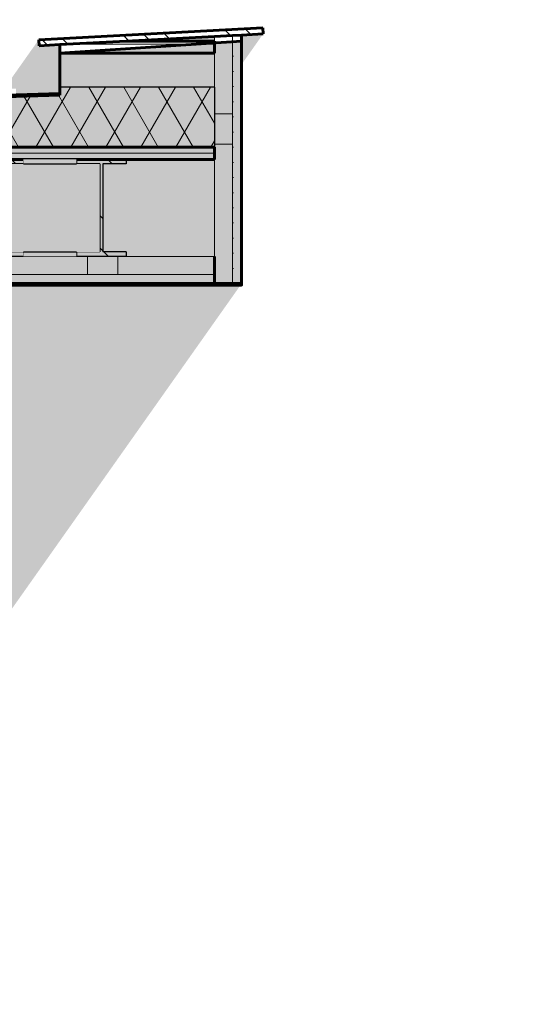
# Model space of a CAD drawing. Header units: millimetres. Extents: x -1815455 to -1797936, y -2993 to 6528.
# Tile 28 of 33: x -1803764 to -1802906, y 1461 to 3085. Entities that reach past the tile are written whole.
import ezdxf

# ---------------------------------------------------------------- set-up
doc = ezdxf.new("R2010")
doc.units = ezdxf.units.MM
doc.header["$MEASUREMENT"] = 0
doc.linetypes.add('Wipeout_Contour', pattern=[1000, 0, -1000])
for name, color, linetype in [('4 - OBKLADY VNITŘNÍ.3D', 7, 'Continuous'), ('4 - PODLAHY.3D', 7, 'Continuous'), ('4 - PRVKY EXTERIÉR.3D', 7, 'Continuous'), ('4 - PRVKY KLEMPÍŘSKÉ.3D', 7, 'Continuous'), ('4 - PRVKY ZÁMEČNICKÉ.3D', 7, 'Continuous'), ('4 - STŘEŠNÍ KRYTINA.3D', 7, 'Continuous'), ('5 - SRUB - STĚNY NOSNÉ.4D', 7, 'Continuous'), ('Konstrukce – Dělicí čáry vrstev', 7, 'Continuous'), ('Nové_4 - ZDIVO - STĚNY NENOSNÉ.3D', 7, 'Continuous'), ('Nové_Výplně - Povrchové', 7, 'Continuous'), ('Výplně - Povrchové', 7, 'Continuous'), ('Výplně – Řezové', 7, 'Continuous')]:
    doc.layers.add(name, color=color, linetype=linetype)
pattern_1 = [(0, (-1118812.397, 0), (0, 25), [0, -25])]
pattern_2 = [(0, (-1118812.397, 0), (0, 15), [])]
pattern_3 = [(135, (-1118812.4, 0), (79.549513, 79.549513), []), (135, (-1118838.91, -26.52), (79.549513, 79.549513), [])]

# ---------------------------------------------------------------- blocks, each defined once
blk = doc.blocks.new('Řez_8', base_point=(-1118812.4, 0))
at = {"color": 254, "linetype": 'Wipeout_Contour', "lineweight": 0, "ltscale": 9012930.204752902}
blk.add_wipeout([(-1803382.5, 5588.7), (-1801710.8, 2693.2), (-1801052.1, 1618.3), (-1803376.9, 5645.1), (-1803379.6, 5643.5)], dxfattribs=at).dxf.layer = 'Výplně - Povrchové'
at = {"color": 254, "linetype": 'Wipeout_Contour', "lineweight": 0, "ltscale": 7211414.189532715}
blk.add_wipeout([(-1803382.5, 5588.7), (-1803388.3, 5478.7), (-1802908.4, 4647.5), (-1801710.8, 2693.2)], dxfattribs=at).dxf.layer = 'Výplně - Povrchové'
blk = doc.blocks.new('Řez_10', base_point=(-1118812.4, 0))
at = {"color": 254, "linetype": 'Wipeout_Contour', "lineweight": 0, "ltscale": 9010709.933646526}
blk.add_wipeout([(-1803381.8, 5362.7), (-1803386.3, 5311), (-1801698.3, 2553.2), (-1801025, 1516.4), (-1801199.2, 1800.9)], dxfattribs=at).dxf.layer = 'Výplně - Povrchové'
at = {"color": 254, "linetype": 'Wipeout_Contour', "lineweight": 0, "ltscale": 7211465.100251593}
blk.add_wipeout([(-1803435.8, 5276.8), (-1802922.5, 4438.3), (-1801698.3, 2553.2), (-1803386.3, 5311)], dxfattribs=at).dxf.layer = 'Výplně - Povrchové'
blk = doc.blocks.new('Řez_12', base_point=(-1118812.4, 0))
at = {"color": 254, "linetype": 'Wipeout_Contour', "lineweight": 0, "ltscale": 9012968.52199789}
blk.add_wipeout([(-1803381.6, 5079.2), (-1803387.8, 5028.8), (-1801714.2, 2451.8), (-1801081, 1537.2), (-1803381.1, 5079.1)], dxfattribs=at).dxf.layer = 'Výplně - Povrchové'
at = {"color": 254, "linetype": 'Wipeout_Contour', "lineweight": 0, "ltscale": 7211386.182667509}
blk.add_wipeout([(-1803387.8, 5028.8), (-1803399.1, 4936.1), (-1802865.6, 4114.6), (-1801714.2, 2451.8)], dxfattribs=at).dxf.layer = 'Výplně - Povrchové'
blk = doc.blocks.new('Řez_14', base_point=(-1118812.4, 0))
at = {"color": 254, "linetype": 'Wipeout_Contour', "lineweight": 0, "ltscale": 7207904.569284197}
blk.add_wipeout([(-1800555, 500), (-1800525.9, 500), (-1803403.1, 4654.8), (-1803408.5, 4620.5)], dxfattribs=at).dxf.layer = 'Výplně - Povrchové'
at = {"color": 254, "linetype": 'Wipeout_Contour', "lineweight": 0, "ltscale": 9011063.733366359}
blk.add_wipeout([(-1803389.5, 4740.6), (-1800459.5, 509.6), (-1800432.4, 528.4), (-1803381.6, 4787.1), (-1803382.2, 4786.6)], dxfattribs=at).dxf.layer = 'Výplně - Povrchové'
at = {"color": 254, "linetype": 'Wipeout_Contour', "lineweight": 0, "ltscale": 9008264.182878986}
blk.add_wipeout([(-1800525.9, 500), (-1800473.3, 500), (-1800459.5, 509.6), (-1803389.5, 4740.6), (-1803403.1, 4654.8)], dxfattribs=at).dxf.layer = 'Výplně - Povrchové'
at = {"color": 254, "linetype": 'Wipeout_Contour', "lineweight": 0, "ltscale": 9011543.997453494}
blk.add_wipeout([(-1800652.4, 500), (-1800555, 500), (-1803408.5, 4620.5), (-1803412.4, 4596.1), (-1803498.3, 4609.7)], dxfattribs=at).dxf.layer = 'Výplně - Povrchové'
blk = doc.blocks.new('Řez_16', base_point=(-1118812.4, 0))
at = {"layer": 'Nové_4 - ZDIVO - STĚNY NENOSNÉ.3D', "linetype": 'Continuous', "lineweight": 0, "true_color": 0x000000}
blk.add_hatch(color=18, dxfattribs=at).paths.add_polyline_path([(-1803397.8, 3060), (-1803397.8, 3011.6), (-1803362.3, 3061.9)])
at = {"color": 254, "linetype": 'Wipeout_Contour', "lineweight": 0, "ltscale": 5410482.287288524}
blk.add_wipeout([(-1803442.8, 3057.6), (-1803588.4, 3050), (-1803442.8, 3050)], dxfattribs=at).dxf.layer = 'Nové_Výplně - Povrchové'
at = {"color": 254, "linetype": 'Wipeout_Contour', "lineweight": 0, "ltscale": 14428509.48070418}
blk.add_wipeout([(-1803627, 2847.6), (-1803627, 2702.4), (-1803588.5, 2702.4), (-1803588.5, 2695), (-1803442.8, 2695), (-1803442.8, 2855), (-1803588.5, 2855), (-1803588.5, 2847.6)], dxfattribs=at).dxf.layer = 'Nové_Výplně - Povrchové'
at = {"layer": 'Nové_4 - ZDIVO - STĚNY NENOSNÉ.3D', "linetype": 'Continuous', "lineweight": 0, "true_color": 0x000000}
for points in [[(-1812629.9, 1572.8), (-1812591.5, 1570.8), (-1812591.5, 1565.1), (-1812594.4, 1560.9), (-1812594.4, 1540.9), (-1812591.5, 1540.9), (-1812591.5, 1160.9), (-1810827.5, 1160.9), (-1810827.5, 2600), (-1809927.5, 2600), (-1809927.5, 1160.9), (-1805397.5, 1160.9), (-1805397.5, 2600), (-1804497.5, 2600), (-1804497.5, 1160.9), (-1804450.7, 1160.9), (-1803397.8, 2650), (-1811541.4, 2650), (-1811541.4, 3030), (-1811541.5, 3030), (-1811541.5, 3050), (-1811541.4, 3050), (-1811541.4, 3060), (-1811577, 3061.9), (-1811576.5, 3071.8), (-1812629.4, 1582.8)], [(-1803442.8, 3057.6), (-1803588.4, 3050), (-1803442.8, 3050)], [(-1803790, 2971.5), (-1803770.5, 2971.5), (-1803770.5, 2961.4), (-1803697.8, 2963.5), (-1803697.7, 2961), (-1803697.7, 2974.1), (-1803442.8, 2974.1), (-1803442.8, 3030), (-1803697.8, 3030), (-1803697.8, 3044.3), (-1803732.3, 3042.5), (-1803732.8, 3052.4)], [(-1803627, 2847.6), (-1803627, 2702.4), (-1803588.5, 2702.4), (-1803588.5, 2695), (-1803442.8, 2695), (-1803442.8, 2855), (-1803588.5, 2855), (-1803588.5, 2847.6)]]:
    blk.add_hatch(color=18, dxfattribs=at).paths.add_polyline_path(points)
blk = doc.blocks.new('*X25', base_point=(-1118812.4, 0))
at = {"layer": 'Výplně – Řezové', "color": 7, "linetype": 'Continuous', "lineweight": 0}
for p, q in [((-1803892.4, 2695), (-1803562.4, 2695)), ((-1803652.4, 2695), (-1803652.4, 2665)), ((-1803602.4, 2695), (-1803602.4, 2665)), ((-1803892.4, 2665), (-1803562.4, 2665))]:
    blk.add_line(p, q, dxfattribs=at)
blk = doc.blocks.new('Řez_24', base_point=(-1118812.4, 0))
at = {"layer": 'Výplně – Řezové', "linetype": 'Continuous', "lineweight": 0, "true_color": 0x000000}
h = blk.add_hatch(dxfattribs=at)
h.set_pattern_fill('DESKY_SDK__SDV', color=18, style=0, pattern_type=2)
h.set_pattern_definition(pattern_1)
h.paths.add_polyline_path([(-1803442.8, 2665), (-1811493.5, 2665), (-1811493.5, 2650), (-1803442.8, 2650)])
at = {"layer": '5 - SRUB - STĚNY NOSNÉ.4D', "color": 7, "linetype": 'Continuous', "lineweight": 0}
for p, q in [((-1803670.5, 2695), (-1803758.1, 2695)), ((-1803442.8, 2695), (-1803588.5, 2695))]:
    blk.add_line(p, q, dxfattribs=at)
at = {"layer": '5 - SRUB - STĚNY NOSNÉ.4D', "color": 7, "linetype": 'Continuous', "lineweight": 60}
blk.add_line((-1803442.8, 2650), (-1811493.5, 2650), dxfattribs=at)
at = {"layer": 'Konstrukce – Dělicí čáry vrstev', "color": 7, "linetype": 'Continuous', "lineweight": 0}
blk.add_line((-1803442.8, 2665), (-1811493.5, 2665), dxfattribs=at)
at = {"layer": 'Konstrukce – Dělicí čáry vrstev', "color": 7, "linetype": 'Continuous', "lineweight": 60, "flags": 128}
blk.add_lwpolyline([(-1803442.8, 2695), (-1803442.8, 2665), (-1803442.8, 2650)], dxfattribs=at)
at = {"layer": '5 - SRUB - STĚNY NOSNÉ.4D', "lineweight": 0}
blk.add_blockref('*X25', (-1118812.4, 0), dxfattribs=at)
blk = doc.blocks.new('*X27', base_point=(-1118812.4, 0))
at = {"layer": 'Výplně – Řezové', "color": 7, "linetype": 'Continuous', "lineweight": 0}
for p, q in [((-1803442.8, 2930), (-1803412.8, 2930)), ((-1803442.8, 2880), (-1803412.8, 2880))]:
    blk.add_line(p, q, dxfattribs=at)
blk = doc.blocks.new('Řez_25', base_point=(-1118812.4, 0))
at = {"layer": 'Výplně – Řezové', "linetype": 'Continuous', "lineweight": 0, "true_color": 0x000000}
h = blk.add_hatch(dxfattribs=at)
h.set_pattern_fill('DESKY_SDK__SDV', color=18, style=0, pattern_type=2)
h.set_pattern_definition(pattern_1)
h.paths.add_polyline_path([(-1803397.8, 3060), (-1803412.8, 3059.2), (-1803412.8, 2650), (-1803397.8, 2650)])
at = {"layer": '4 - PRVKY EXTERIÉR.3D', "color": 7, "linetype": 'Continuous', "lineweight": 0}
for p, q in [((-1803442.8, 3057.6), (-1803442.8, 3050)), ((-1803442.8, 3030), (-1803442.8, 2974.1)), ((-1803442.8, 2855), (-1803442.8, 2695))]:
    blk.add_line(p, q, dxfattribs=at)
at = {"layer": '4 - PRVKY EXTERIÉR.3D', "color": 7, "linetype": 'Continuous', "lineweight": 60}
blk.add_line((-1803397.8, 3060), (-1803397.8, 2650), dxfattribs=at)
at = {"layer": '4 - PRVKY EXTERIÉR.3D', "color": 7, "linetype": 'Continuous', "lineweight": 60, "flags": 128}
blk.add_lwpolyline([(-1803397.8, 2650), (-1803412.8, 2650), (-1803442.8, 2650)], dxfattribs=at)
at = {"layer": 'Konstrukce – Dělicí čáry vrstev', "color": 7, "linetype": 'Continuous', "lineweight": 0}
blk.add_line((-1803412.8, 3059.2), (-1803412.8, 2650), dxfattribs=at)
at = {"layer": '4 - PRVKY EXTERIÉR.3D', "lineweight": 0}
blk.add_blockref('*X27', (-1118812.4, 0), dxfattribs=at)
blk = doc.blocks.new('Řez_27', base_point=(-1118812.4, 0))
at = {"layer": 'Výplně – Řezové', "linetype": 'Continuous', "lineweight": 0, "true_color": 0x000000}
h = blk.add_hatch(dxfattribs=at)
h.set_pattern_fill('DESKY_CETRIS__OSB____', color=18, style=0, pattern_type=2)
h.set_pattern_definition(pattern_2)
h.paths.add_polyline_path([(-1811493.5, 2875), (-1811493.5, 2855), (-1803442.8, 2855), (-1803442.8, 2875)])
at = {"layer": '5 - SRUB - STĚNY NOSNÉ.4D', "color": 7, "linetype": 'Continuous', "lineweight": 60}
for p, q in [((-1803670.5, 2855), (-1803758.1, 2855)), ((-1803442.8, 2855), (-1803588.5, 2855))]:
    blk.add_line(p, q, dxfattribs=at)
at = {"layer": 'Konstrukce – Dělicí čáry vrstev', "color": 7, "linetype": 'Continuous', "lineweight": 60}
for q in [(-1811493.5, 2875), (-1803442.8, 2855)]:
    blk.add_line((-1803442.8, 2875), q, dxfattribs=at)
at = {"layer": 'Konstrukce – Dělicí čáry vrstev', "color": 7, "linetype": 'Continuous', "lineweight": 60, "flags": 128}
for points in [[(-1803758.1, 2855), (-1803799.1, 2855), (-1803840.1, 2855)], [(-1803588.5, 2855), (-1803629.5, 2855), (-1803670.5, 2855)]]:
    blk.add_lwpolyline(points, dxfattribs=at)
blk = doc.blocks.new('Řez_28', base_point=(-1118812.4, 0))
at = {"layer": 'Výplně – Řezové', "linetype": 'Continuous', "lineweight": 0, "true_color": 0x000000}
h = blk.add_hatch(dxfattribs=at)
h.set_pattern_fill('DESKY_CETRIS__OSB____', color=18, style=0, pattern_type=2)
h.set_pattern_definition(pattern_2)
h.paths.add_polyline_path([(-1803588.4, 3050), (-1803697.8, 3044.3), (-1803697.8, 3030), (-1803442.8, 3030), (-1803442.8, 3050)])
at = {"layer": '5 - SRUB - STĚNY NOSNÉ.4D', "color": 7, "linetype": 'Continuous', "lineweight": 60}
for p, q in [((-1803697.8, 3044.3), (-1803697.8, 3030)), ((-1803442.8, 3050), (-1803588.4, 3050)), ((-1803442.8, 3030), (-1803697.8, 3030))]:
    blk.add_line(p, q, dxfattribs=at)
at = {"layer": 'Konstrukce – Dělicí čáry vrstev', "color": 7, "linetype": 'Continuous', "lineweight": 60}
blk.add_line((-1803442.8, 3050), (-1803442.8, 3030), dxfattribs=at)
blk = doc.blocks.new('*X35', base_point=(-1118812.4, 0))
at = {"layer": 'Výplně – Řezové', "color": 7, "linetype": 'Continuous', "lineweight": 0}
for p, q in [((-1804394.1, 2942.9), (-1804312.4, 2942.9)), ((-1804875.5, 2928.6), (-1804812.4, 2928.6)), ((-1804812.4, 2928.6), (-1804791.2, 2928.6)), ((-1804634.8, 2935.7), (-1804550.5, 2935.7)), ((-1805287.8, 2914.3), (-1805272.5, 2914.3)), ((-1805116.1, 2921.4), (-1805031.9, 2921.4))]:
    blk.add_line(p, q, dxfattribs=at)
blk = doc.blocks.new('Řez_30', base_point=(-1118812.4, 0))
at = {"layer": '4 - STŘEŠNÍ KRYTINA.3D', "color": 7, "linetype": 'Continuous', "lineweight": 60}
for q in [(-1805287.9, 2916.3), (-1803697.7, 2961)]:
    blk.add_line((-1803697.8, 2963.5), q, dxfattribs=at)
at = {"layer": '4 - STŘEŠNÍ KRYTINA.3D', "color": 7, "linetype": 'Continuous', "lineweight": 30}
blk.add_line((-1805288, 2916.3), (-1805287.9, 2916.3), dxfattribs=at)
at = {"layer": 'Konstrukce – Dělicí čáry vrstev', "color": 7, "linetype": 'Continuous', "lineweight": 60}
for p in [(-1803697.7, 2961), (-1805287.9, 2916.3)]:
    blk.add_line(p, (-1805287.8, 2913.8), dxfattribs=at)
at = {"layer": '4 - STŘEŠNÍ KRYTINA.3D', "lineweight": 0}
blk.add_blockref('*X35', (-1118812.4, 0), dxfattribs=at)
blk = doc.blocks.new('Řez_38', base_point=(-1118812.4, 0))
at = {"layer": 'Výplně – Řezové', "linetype": 'Continuous', "lineweight": 0, "true_color": 0x000000}
h = blk.add_hatch(dxfattribs=at)
h.set_pattern_fill('KOV_HLINÍK', color=18, style=0, pattern_type=2)
h.set_pattern_definition([(135, (-1118812.4, 0), (88.388348, 88.388348), []), (135, (-1118830.07, -17.68), (88.388348, 88.388348), []), (135, (-1118847.75, -35.36), (88.388348, 88.388348), [])])
h.paths.add_polyline_path([(-1803732.3, 3042.5), (-1803362.3, 3061.9), (-1803362.8, 3071.8), (-1803732.8, 3052.4)])
at = {"layer": '4 - PRVKY KLEMPÍŘSKÉ.3D', "color": 181, "linetype": 'Continuous', "lineweight": 60, "true_color": 0x9e3eff}
for p, q in [((-1803362.8, 3071.8), (-1803732.8, 3052.4)), ((-1803362.8, 3071.8), (-1803362.3, 3061.9)), ((-1803442.8, 3057.6), (-1803588.4, 3050)), ((-1803362.3, 3061.9), (-1803397.8, 3060)), ((-1803732.8, 3052.4), (-1803732.3, 3042.5)), ((-1803697.8, 3044.3), (-1803732.3, 3042.5))]:
    blk.add_line(p, q, dxfattribs=at)
at = {"layer": 'Konstrukce – Dělicí čáry vrstev', "color": 181, "linetype": 'Continuous', "lineweight": 60, "true_color": 0x9e3eff}
blk.add_line((-1803588.4, 3050), (-1803697.8, 3044.3), dxfattribs=at)
at = {"layer": 'Konstrukce – Dělicí čáry vrstev', "color": 181, "linetype": 'Continuous', "lineweight": 60, "true_color": 0x9e3eff, "flags": 128}
blk.add_lwpolyline([(-1803397.8, 3060), (-1803412.8, 3059.2), (-1803442.8, 3057.6)], dxfattribs=at)
blk = doc.blocks.new('Řez_49', base_point=(-1118812.4, 0))
at = {"layer": 'Výplně – Řezové', "linetype": 'Continuous', "lineweight": 0, "true_color": 0x000000}
h = blk.add_hatch(dxfattribs=at)
h.set_pattern_fill('IZOLACE_TEPELNÁ_TUHÁ', color=18, style=0, pattern_type=2)
h.set_pattern_definition([(60, (-1118812.397, 0), (-43.3012702, 25), []), (120, (-1118812.397, 0), (43.3012702, 25), [])])
h.paths.add_polyline_path([(-1811493.5, 2875), (-1803442.8, 2875), (-1803442.8, 2974.1), (-1803697.7, 2974.1), (-1803697.7, 2961), (-1805287.8, 2913.8), (-1805287.9, 2916.3), (-1805287.9, 2916.6), (-1805288.6, 2914.1), (-1805876.8, 2914.1), (-1805877.6, 2916.6), (-1805877.6, 2916.3), (-1805877.7, 2913.8), (-1807467.6, 2961), (-1808309.3, 2936), (-1809057.5, 2913.8), (-1809057.5, 2916.3), (-1809057.5, 2916.6), (-1809058.3, 2914.1), (-1809647, 2914.1), (-1809647.7, 2916.6), (-1809647.7, 2916.4), (-1809647.8, 2913.8), (-1811240.2, 2961.1), (-1811240.2, 2974.1), (-1811493.5, 2974.1)])
at = {"layer": '4 - PODLAHY.3D', "color": 7, "linetype": 'Continuous', "lineweight": 30}
for p, q in [((-1803697.7, 2974.1), (-1803697.7, 2961)), ((-1803442.8, 2974.1), (-1803697.7, 2974.1))]:
    blk.add_line(p, q, dxfattribs=at)
at = {"layer": 'Konstrukce – Dělicí čáry vrstev', "color": 7, "linetype": 'Continuous', "lineweight": 30}
blk.add_line((-1803442.8, 2974.1), (-1803442.8, 2875), dxfattribs=at)
blk = doc.blocks.new('Řez_61', base_point=(-1118812.4, 0))
at = {"layer": 'Výplně – Řezové', "linetype": 'Continuous', "lineweight": 0, "true_color": 0x000000}
h = blk.add_hatch(dxfattribs=at)
h.set_pattern_fill('KOV_OCEL', color=18, style=0, pattern_type=2)
h.set_pattern_definition(pattern_3)
h.paths.add_polyline_path([(-1803588.5, 2847.6), (-1803588.5, 2855), (-1803670.5, 2855), (-1803670.5, 2847.6), (-1803632, 2847.6), (-1803632, 2702.4), (-1803670.5, 2702.4), (-1803670.5, 2695), (-1803588.5, 2695), (-1803588.5, 2702.4), (-1803627, 2702.4), (-1803627, 2847.6)])
at = {"layer": '4 - PRVKY ZÁMEČNICKÉ.3D', "color": 181, "linetype": 'Continuous', "lineweight": 30, "true_color": 0x9e3eff}
for p, q in [((-1803670.5, 2855), (-1803670.5, 2847.6)), ((-1803632, 2847.6), (-1803670.5, 2847.6)), ((-1803632, 2847.6), (-1803632, 2702.4)), ((-1803627, 2847.6), (-1803627, 2702.4)), ((-1803588.5, 2847.6), (-1803627, 2847.6)), ((-1803588.5, 2855), (-1803588.5, 2847.6)), ((-1803670.5, 2702.4), (-1803670.5, 2695)), ((-1803632, 2702.4), (-1803670.5, 2702.4)), ((-1803588.5, 2702.4), (-1803627, 2702.4)), ((-1803588.5, 2702.4), (-1803588.5, 2695))]:
    blk.add_line(p, q, dxfattribs=at)
at = {"layer": 'Konstrukce – Dělicí čáry vrstev', "color": 181, "linetype": 'Continuous', "lineweight": 30, "true_color": 0x9e3eff}
blk.add_line((-1803588.5, 2695), (-1803670.5, 2695), dxfattribs=at)
blk = doc.blocks.new('Řez_62', base_point=(-1118812.4, 0))
at = {"layer": 'Výplně – Řezové', "linetype": 'Continuous', "lineweight": 0, "true_color": 0x000000}
h = blk.add_hatch(dxfattribs=at)
h.set_pattern_fill('KOV_OCEL', color=18, style=0, pattern_type=2)
h.set_pattern_definition(pattern_3)
h.paths.add_polyline_path([(-1803840.1, 2855), (-1803840.1, 2847.6), (-1803801.6, 2847.6), (-1803801.6, 2702.4), (-1803840.1, 2702.4), (-1803840.1, 2695), (-1803758.1, 2695), (-1803758.1, 2702.4), (-1803796.6, 2702.4), (-1803796.6, 2847.6), (-1803758.1, 2847.6), (-1803758.1, 2855)])
at = {"layer": '4 - PRVKY ZÁMEČNICKÉ.3D', "color": 181, "linetype": 'Continuous', "lineweight": 30, "true_color": 0x9e3eff}
for p, q in [((-1803840.1, 2855), (-1803840.1, 2847.6)), ((-1803801.6, 2847.6), (-1803840.1, 2847.6)), ((-1803801.6, 2847.6), (-1803801.6, 2702.4)), ((-1803796.6, 2847.6), (-1803796.6, 2702.4)), ((-1803758.1, 2847.6), (-1803796.6, 2847.6)), ((-1803758.1, 2855), (-1803758.1, 2847.6)), ((-1803840.1, 2702.4), (-1803840.1, 2695)), ((-1803801.6, 2702.4), (-1803840.1, 2702.4)), ((-1803758.1, 2702.4), (-1803796.6, 2702.4)), ((-1803758.1, 2702.4), (-1803758.1, 2695))]:
    blk.add_line(p, q, dxfattribs=at)
at = {"layer": 'Konstrukce – Dělicí čáry vrstev', "color": 181, "linetype": 'Continuous', "lineweight": 30, "true_color": 0x9e3eff}
blk.add_line((-1803758.1, 2695), (-1803840.1, 2695), dxfattribs=at)
blk = doc.blocks.new('Řez_63', base_point=(-1118812.4, 0))
at = {"color": 254, "linetype": 'Wipeout_Contour', "lineweight": 0, "ltscale": 7214865.671899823}
blk.add_wipeout([(-1803796.6, 2702.4), (-1803632, 2702.4), (-1803632, 2847.6), (-1803796.6, 2847.6)], dxfattribs=at).dxf.layer = 'Výplně - Povrchové'
at = {"layer": '4 - PRVKY ZÁMEČNICKÉ.3D', "linetype": 'Continuous', "lineweight": 0, "true_color": 0x000000}
blk.add_hatch(color=18, dxfattribs=at).paths.add_polyline_path([(-1803796.6, 2702.4), (-1803632, 2702.4), (-1803632, 2847.6), (-1803796.6, 2847.6)])
at = {"color": 254, "linetype": 'Wipeout_Contour', "lineweight": 0, "ltscale": 7214866.14189537}
blk.add_wipeout([(-1803670.5, 2855), (-1803758.1, 2855), (-1803758.1, 2847.6), (-1803670.5, 2847.6)], dxfattribs=at).dxf.layer = 'Výplně - Povrchové'
at = {"color": 254, "linetype": 'Wipeout_Contour', "lineweight": 0, "ltscale": 7214865.202801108}
blk.add_wipeout([(-1803670.5, 2702.4), (-1803758.1, 2702.4), (-1803758.1, 2695), (-1803670.5, 2695)], dxfattribs=at).dxf.layer = 'Výplně - Povrchové'
at = {"layer": '4 - PRVKY ZÁMEČNICKÉ.3D', "linetype": 'Continuous', "lineweight": 0, "true_color": 0x000000}
for points in [[(-1803670.5, 2855), (-1803758.1, 2855), (-1803758.1, 2847.6), (-1803670.5, 2847.6)], [(-1803670.5, 2702.4), (-1803758.1, 2702.4), (-1803758.1, 2695), (-1803670.5, 2695)]]:
    blk.add_hatch(color=18, dxfattribs=at).paths.add_polyline_path(points)
at = {"layer": '4 - PRVKY ZÁMEČNICKÉ.3D', "color": 181, "linetype": 'Continuous', "lineweight": 30, "true_color": 0x9e3eff}
for p, q in [((-1803758.1, 2847.6), (-1803670.5, 2847.6)), ((-1803758.1, 2702.4), (-1803670.5, 2702.4))]:
    blk.add_line(p, q, dxfattribs=at)
blk = doc.blocks.new('Řez_83', base_point=(-1118812.4, 0))
at = {"color": 254, "linetype": 'Wipeout_Contour', "lineweight": 0, "ltscale": 14436834.61095428}
blk.add_wipeout([(-1803376.9, 5650.1), (-1810641.9, 6030.8), (-1810567.7, 6024.3), (-1803379.4, 5647.6), (-1803379.6, 5643.5), (-1803376.9, 5645.1), (-1801052.1, 1618.3), (-1801002.2, 1536.9)], dxfattribs=at).dxf.layer = 'Výplně - Povrchové'
blk = doc.blocks.new('Řez_120', base_point=(-1118812.4, 0))
at = {"color": 254, "linetype": 'Wipeout_Contour', "lineweight": 0, "ltscale": 7208774.081312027}
blk.add_wipeout([(-1803376.9, 5650.1), (-1801002.2, 1536.9), (-1800999.2, 1532), (-1803376.8, 5650.1)], dxfattribs=at).dxf.layer = 'Výplně - Povrchové'
blk = doc.blocks.new('Řez_133', base_point=(-1118812.4, 0))
at = {"color": 254, "linetype": 'Wipeout_Contour', "lineweight": 0, "ltscale": 9008535.138560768}
blk.add_wipeout([(-1803368.8, 4788.6), (-1800492.6, 634.8), (-1800655.7, 917.3), (-1800652.8, 918.9), (-1803351.5, 4816.2)], dxfattribs=at).dxf.layer = 'Výplně - Povrchové'
blk = doc.blocks.new('Řez_134', base_point=(-1118812.4, 0))
at = {"color": 254, "linetype": 'Wipeout_Contour', "lineweight": 0, "ltscale": 9009017.97407234}
blk.add_wipeout([(-1803374.1, 5078.3), (-1800977.2, 1387.4), (-1800652.8, 918.9), (-1800641.5, 925.5), (-1803356.6, 5106.3)], dxfattribs=at).dxf.layer = 'Výplně - Povrchové'
blk = doc.blocks.new('Řez_135', base_point=(-1118812.4, 0))
at = {"color": 254, "linetype": 'Wipeout_Contour', "lineweight": 0, "ltscale": 7208010.571539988}
blk.add_wipeout([(-1803356.4, 5106.3), (-1803356.5, 5106.2), (-1800641.5, 925.5), (-1800641.3, 925.6)], dxfattribs=at).dxf.layer = 'Výplně - Povrchové'
blk = doc.blocks.new('Řez_136', base_point=(-1118812.4, 0))
at = {"color": 254, "linetype": 'Wipeout_Contour', "lineweight": 0, "ltscale": 9009061.123092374}
blk.add_wipeout([(-1803366, 5394.3), (-1803383.7, 5365.7), (-1801021.4, 1510.9), (-1800641.3, 925.6), (-1800631.2, 931.5)], dxfattribs=at).dxf.layer = 'Výplně - Povrchové'
blk = doc.blocks.new('Řez_138', base_point=(-1118812.4, 0))
at = {"color": 254, "linetype": 'Wipeout_Contour', "lineweight": 0, "ltscale": 9009006.51946082}
blk.add_wipeout([(-1803376.8, 5650.1), (-1800999.2, 1532), (-1800631.2, 931.5), (-1800621.2, 937.2), (-1803358.9, 5679.2)], dxfattribs=at).dxf.layer = 'Výplně - Povrchové'

msp = doc.modelspace()

# ---------------------------------------------------------------- block references
at = {"layer": '4 - STŘEŠNÍ KRYTINA.3D', "lineweight": 0}
msp.add_blockref('Řez_8', (-1118812.4, 0), dxfattribs=at)

# ---------------------------------------------------------------- next in the draw order: block references
msp.add_blockref('Řez_10', (-1118812.4, 0), dxfattribs=at)

# ---------------------------------------------------------------- next in the draw order: block references
msp.add_blockref('Řez_12', (-1118812.4, 0), dxfattribs=at)

# ---------------------------------------------------------------- next in the draw order: block references
msp.add_blockref('Řez_14', (-1118812.4, 0), dxfattribs=at)

# ---------------------------------------------------------------- next in the draw order: block references
at = {"layer": 'Nové_4 - ZDIVO - STĚNY NENOSNÉ.3D', "lineweight": 0}
msp.add_blockref('Řez_16', (-1118812.4, 0), dxfattribs=at)

# ---------------------------------------------------------------- next in the draw order: block references
at = {"layer": '4 - PRVKY EXTERIÉR.3D', "lineweight": 0}
msp.add_blockref('Řez_25', (-1118812.4, 0), dxfattribs=at)
at = {"layer": '4 - PRVKY KLEMPÍŘSKÉ.3D', "lineweight": 0}
msp.add_blockref('Řez_38', (-1118812.4, 0), dxfattribs=at)
at = {"layer": '4 - PRVKY ZÁMEČNICKÉ.3D', "lineweight": 0}
for name in ['Řez_62', 'Řez_61']:
    msp.add_blockref(name, (-1118812.4, 0), dxfattribs=at)
at = {"layer": '4 - STŘEŠNÍ KRYTINA.3D', "lineweight": 0}
msp.add_blockref('Řez_30', (-1118812.4, 0), dxfattribs=at)
at = {"layer": '5 - SRUB - STĚNY NOSNÉ.4D', "lineweight": 0}
for name in ['Řez_28', 'Řez_27', 'Řez_24']:
    msp.add_blockref(name, (-1118812.4, 0), dxfattribs=at)

# ---------------------------------------------------------------- next in the draw order: block references
at = {"layer": '4 - PODLAHY.3D', "lineweight": 0}
msp.add_blockref('Řez_49', (-1118812.4, 0), dxfattribs=at)
at = {"layer": '4 - PRVKY ZÁMEČNICKÉ.3D', "lineweight": 0}
msp.add_blockref('Řez_63', (-1118812.4, 0), dxfattribs=at)

# ---------------------------------------------------------------- next in the draw order: block references
at = {"layer": '4 - PRVKY KLEMPÍŘSKÉ.3D', "lineweight": 0}
msp.add_blockref('Řez_83', (-1118812.4, 0), dxfattribs=at)

# ---------------------------------------------------------------- next in the draw order: hatches: boundary and pattern name
at = {"layer": '4 - OBKLADY VNITŘNÍ.3D', "linetype": 'Continuous', "lineweight": 0}
msp.add_hatch(color=255, dxfattribs=at).paths.add_polyline_path([(-1811541.5, 3030), (-1811541.5, 2647.6), (-1803397.8, 2647.6), (-1803397.8, 3050), (-1803697.8, 3030), (-1803697.8, 2971.6), (-1803697.8, 2963.5), (-1805288.6, 2914.1), (-1805883.4, 2914), (-1807501.1, 2972.9), (-1808994.3, 2918.9), (-1809710.8, 2918.9), (-1811241.5, 2974.1), (-1811241.5, 3030)])

# ---------------------------------------------------------------- next in the draw order: linework, layer by layer
at = {"layer": '4 - OBKLADY VNITŘNÍ.3D', "color": 7, "linetype": 'Continuous', "lineweight": 60, "flags": 128}
msp.add_lwpolyline([(-1811541.5, 3030), (-1811541.5, 2647.6), (-1803397.8, 2647.6), (-1803397.8, 3050), (-1803697.8, 3030), (-1803697.8, 2971.6), (-1803697.8, 2963.5), (-1805288.6, 2914.1), (-1805883.4, 2914), (-1807501.1, 2972.9), (-1808994.3, 2918.9), (-1809710.8, 2918.9), (-1811241.5, 2974.1), (-1811241.5, 3030)], close=True, dxfattribs=at)

# ---------------------------------------------------------------- next in the draw order: block references
at = {"layer": '4 - PRVKY KLEMPÍŘSKÉ.3D', "lineweight": 0}
msp.add_blockref('Řez_120', (-1118812.4, 0), dxfattribs=at)

# ---------------------------------------------------------------- next in the draw order: block references
msp.add_blockref('Řez_133', (-1118812.4, 0), dxfattribs=at)

# ---------------------------------------------------------------- next in the draw order: block references
msp.add_blockref('Řez_134', (-1118812.4, 0), dxfattribs=at)

# ---------------------------------------------------------------- next in the draw order: block references
msp.add_blockref('Řez_135', (-1118812.4, 0), dxfattribs=at)

# ---------------------------------------------------------------- next in the draw order: block references
msp.add_blockref('Řez_136', (-1118812.4, 0), dxfattribs=at)

# ---------------------------------------------------------------- next in the draw order: block references
msp.add_blockref('Řez_138', (-1118812.4, 0), dxfattribs=at)

doc.saveas('drawing.dxf')
